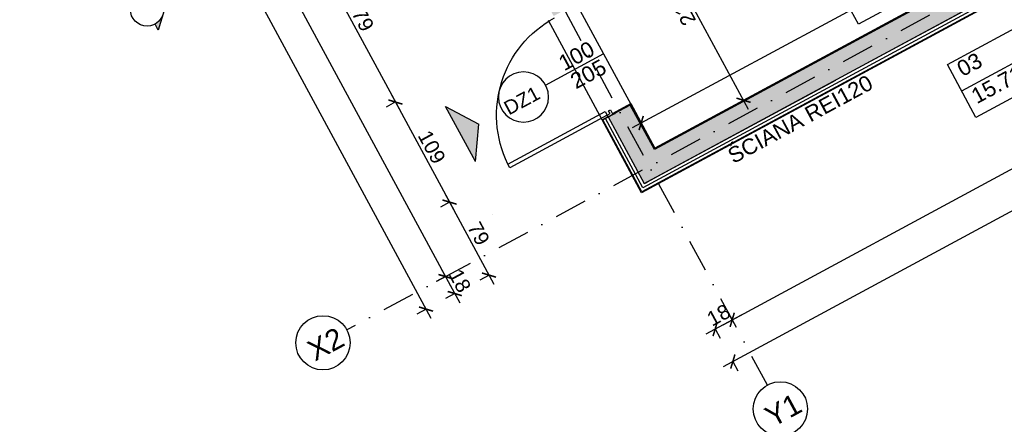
# Model space of a CAD drawing. Header units: millimetres. Extents: x -667476 to -405070, y -32043 to 330643.
# Tile 15 of 55: x -491386 to -481955, y 41911 to 45789. Entities that reach past the tile are written whole.
import ezdxf
from ezdxf.enums import TextEntityAlignment as Align

# ---------------------------------------------------------------- set-up
doc = ezdxf.new("R2010")
doc.units = ezdxf.units.MM
doc.header["$LTSCALE"] = 10
doc.linetypes.add('B0301', pattern=[25, 12.5, -6.25, 0, -6.25])
doc.linetypes.add('DASHDOT', pattern=[25.4, 12.7, -6.35, 0, -6.35])
for name, color, linetype in [('01-konstukcja', 7, 'Continuous'), ('01-warstwy scian', 252, 'Continuous'), ('02 - drzwi', 252, 'Continuous'), ('02 - drzwi widok', 252, 'Continuous'), ('02-element ponizej', 250, 'Continuous'), ('02-elementy wyposazenia', 250, 'Continuous'), ('04 - hatch sciany', 250, 'Continuous'), ('05 - grafika', 251, 'Continuous'), ('05 - osie', 1, 'DASHDOT'), ('05 - tekst', 1, 'Continuous'), ('05 - tekst 01', 1, 'Continuous'), ('05-grafika', 251, 'Continuous'), ('05-osie', 1, 'DASHDOT'), ('05-przekroj', 3, 'Continuous'), ('05-tekst', 1, 'Continuous'), ('05-wymiary', 3, 'Continuous'), ('05-wymiary PB', 3, 'Continuous')]:
    doc.layers.add(name, color=color, linetype=linetype)
doc.layers.add('05-powierzchnia', color=4, linetype='Continuous', plot=False)
doc.styles.add('1-100', font='arial.ttf', dxfattribs={"height": 200})
doc.styles.add('1-50', font='arial.ttf', dxfattribs={"height": 100})
doc.styles.get("Standard").update_dxf_attribs({"font": 'arial.ttf'})
doc.linetypes.add('BATTING', pattern='A,0.0001,-0.1,[134,ltypeshp.shx,S=0.1,R=0,X=-0.1,Y=0],-0.2,[134,ltypeshp.shx,S=0.1,R=180,X=0.1,Y=0],-0.1', length=0.4001)
doc.dimstyles.new('1-100', dxfattribs={"dimtxt": 140, "dimasz": 100, "dimexe": 100, "dimexo": 300, "dimgap": 30, "dimtad": 1, "dimdec": 0, "dimlfac": 0.1, "dimtxsty": 'Standard', "dimblk": 'ARCHTICK', "dimcen": 0.09, "dimdle": 100, "dimclre": 252, "dimadec": 0, "dimazin": 0, "dimtfac": 1, "dimtdec": 0, "dimtmove": 0, "dimatfit": 3, "dimfxl": 1, "dimfxlon": 1, "dimarcsym": 0})

# ---------------------------------------------------------------- blocks, each defined once
blk = doc.blocks.new('Symbol wejścia 13_11_2', base_point=(75241.53, 2955.62))
at = {"layer": '05 - grafika', "linetype": 'Continuous'}
blk.add_hatch(color=256, dxfattribs=at).paths.add_polyline_path([(75241.53, 2955.62), (75301.53, 2955.62), (75271.53, 2935.62)], flags=0)
at = {"layer": '05 - grafika'}
for p, q in [((75241.53, 2955.62), (75301.53, 2955.62)), ((75241.53, 2955.62), (75271.53, 2935.62)), ((75301.53, 2955.62), (75271.53, 2935.62))]:
    blk.add_line(p, q, dxfattribs=at)
blk = doc.blocks.new('rozeta')
at = {"layer": '05-przekroj'}
h = blk.add_hatch(color=256, dxfattribs=at)
h.paths.add_polyline_path([(-113.4, -113.4), (-226.7, -226.7), (-160.3, -226.7, -0.198912)])
h.paths.add_polyline_path([(0, 0), (-113.4, -113.4, -0.414214), (113.4, -113.4)])
h.paths.add_polyline_path([(113.4, -113.4, -0.198912), (160.3, -226.7), (226.7, -226.7)])
for points in [[(-160.3, -226.7), (-226.7, -226.7), (0, 0), (226.7, -226.7)], [(226.7, -226.7), (160.3, -226.7)]]:
    blk.add_lwpolyline(points, dxfattribs=at)
blk.add_circle((0, -226.7), 160.3, dxfattribs=at)
blk = doc.blocks.new('jlkjlkjl')
at = {"layer": '05-grafika'}
blk.add_lwpolyline([(-615.7, 213.7), (1300.7, 213.7), (1300.7, -213.7), (-615.7, -213.7)], close=True, dxfattribs=at)
for points in [[(0, -213.7), (0, 213.7)], [(-615.7, 0), (1300.7, 0)]]:
    blk.add_lwpolyline(points, dxfattribs=at)
at = {"layer": '05-tekst', "style": '1-50', "flags": 12}
for tag, p in [('NR', (-563.8, 50.3)), ('POMIESZCZENIE', (53.1, 49.1)), ('POW', (-566.3, -167.7)), ('NAWIERZCHNIA', (53.4, -166.8))]:
    blk.add_attdef(tag, p, '', height=100, dxfattribs=at)
blk = doc.blocks.new('ozn osi')
at = {"layer": '05-grafika'}
blk.add_circle((0, 160.3), 130, dxfattribs=at)
at = {"layer": '05-osie', "style": '1-50', "flags": 12}
blk.add_attdef('NUMER_OSI', (-60, 203.5), '', height=100, rotation=270, dxfattribs=at)
blk = doc.blocks.new('drzwi opis')
at = {"layer": '05-grafika'}
blk.add_lwpolyline([(423.9, 0), (0, 0)], dxfattribs=at)
blk.add_circle((584.2, 0), 160.3, dxfattribs=at)
at = {"layer": '05-tekst', "style": '1-50', "flags": 12}
for tag, p in [('SZEROKOSC', (36.3, 20.5)), ('NAZWA', (498.6, -59.8)), ('WYSOKOSC', (36.3, -116.9))]:
    blk.add_attdef(tag, p, '', height=100, dxfattribs=at)
blk = doc.blocks.new('_ArchTick')
at = {"color": 0, "linetype": 'ByBlock', "const_width": 0.15}
blk.add_lwpolyline([(-0.5, -0.5), (0.5, 0.5)], dxfattribs=at)
blk = doc.blocks.new('*D558')
at = {"layer": '05-wymiary', "color": 0, "lineweight": -2, "transparency": 16777216}
blk.add_line((-478764.6, 48402.5), (-485521, 44751), dxfattribs=at)
at = {"layer": '05-wymiary', "color": 252, "lineweight": -2, "transparency": 16777216}
for p, q in [((-478852.5, 48354.9), (-478900.1, 48442.9)), ((-485433, 44798.5), (-485480.5, 44886.5))]:
    blk.add_line(p, q, dxfattribs=at)
at = {"layer": 'Defpoints', "color": 0, "transparency": 16777216}
for p in [(-478722.2, 48113.8), (-485433, 44798.5), (-485302.7, 44557.4)]:
    blk.add_point(p, dxfattribs=at)
at = {"layer": '05-wymiary', "color": 0, "lineweight": -2, "transparency": 16777216, "xscale": 100, "yscale": 100, "zscale": 100}
for p, rotation in [((-478852.5, 48354.9), 28.38890749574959), ((-485433, 44798.5), 208.3889074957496)]:
    blk.add_blockref('_ArchTick', p, dxfattribs=dict(at, rotation=rotation))
at = {"layer": '05-wymiary', "color": 0, "transparency": 16777216, "insert": (-482191, 46666), "char_height": 140, "attachment_point": 5, "rotation": 28.38891}
blk.add_mtext('748', dxfattribs=at)
blk = doc.blocks.new('*D559')
at = {"layer": '05-wymiary', "color": 0, "lineweight": -2, "transparency": 16777216}
blk.add_line((-484405.3, 44928.7), (-485498.8, 46952.1), dxfattribs=at)
at = {"layer": '05-wymiary', "color": 252, "lineweight": -2, "transparency": 16777216}
for p, q in [((-485452.2, 46863.7), (-485363.3, 46911.7)), ((-484453.7, 45016.2), (-484364.9, 45064.2))]:
    blk.add_line(p, q, dxfattribs=at)
at = {"layer": 'Defpoints', "color": 0, "transparency": 16777216}
for p in [(-485451.3, 46864.2), (-486301.1, 46404.9), (-485302.7, 44557.4)]:
    blk.add_point(p, dxfattribs=at)
at = {"layer": '05-wymiary', "color": 0, "lineweight": -2, "transparency": 16777216, "xscale": 100, "yscale": 100, "zscale": 100}
for p, rotation in [((-485451.3, 46864.2), 118.3889074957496), ((-484452.8, 45016.7), 298.3889074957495)]:
    blk.add_blockref('_ArchTick', p, dxfattribs=dict(at, rotation=rotation))
at = {"layer": '05-wymiary', "color": 0, "transparency": 16777216, "insert": (-485041.3, 45892.2), "char_height": 140, "attachment_point": 5, "rotation": 118.38891}
blk.add_mtext('210', dxfattribs=at)
blk = doc.blocks.new('*D663')
at = {"layer": '05-wymiary', "color": 0, "lineweight": -2, "transparency": 16777216}
blk.add_line((-490982.6, 50126.6), (-487259.8, 43238.2), dxfattribs=at)
at = {"layer": '05-wymiary', "color": 252, "lineweight": -2, "transparency": 16777216}
for p, q in [((-490934.2, 50039.1), (-491023.1, 49991.1)), ((-487306.5, 43326.7), (-487395.4, 43278.6))]:
    blk.add_line(p, q, dxfattribs=at)
at = {"layer": 'Defpoints', "color": 0, "transparency": 16777216}
for p in [(-489145.7, 51005.7), (-485355.2, 44381.2), (-487307.4, 43326.2)]:
    blk.add_point(p, dxfattribs=at)
at = {"layer": '05-wymiary', "color": 0, "lineweight": -2, "transparency": 16777216, "xscale": 100, "yscale": 100, "zscale": 100}
for p, rotation in [((-490935.1, 50038.6), 118.3889074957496), ((-487307.4, 43326.2), 298.3889074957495)]:
    blk.add_blockref('_ArchTick', p, dxfattribs=dict(at, rotation=rotation))
at = {"layer": '05-wymiary', "color": 0, "transparency": 16777216, "insert": (-489031.9, 46730.7), "char_height": 140, "attachment_point": 5, "rotation": 298.38891}
blk.add_mtext('763', dxfattribs=at)
blk = doc.blocks.new('*D664')
at = {"layer": '05-wymiary', "color": 0, "lineweight": -2, "transparency": 16777216}
blk.add_line((-487354.1, 43414.6), (-487171, 43075.9), dxfattribs=at)
at = {"layer": '05-wymiary', "color": 252, "lineweight": -2, "transparency": 16777216}
for p, q in [((-487305.6, 43327.1), (-487394.5, 43279.1)), ((-487217.7, 43164.4), (-487306.5, 43116.4))]:
    blk.add_line(p, q, dxfattribs=at)
at = {"layer": 'Defpoints', "color": 0, "transparency": 16777216}
for p in [(-485355.2, 44381.2), (-485430, 44130.5), (-487218.5, 43163.9)]:
    blk.add_point(p, dxfattribs=at)
at = {"layer": '05-wymiary', "color": 0, "lineweight": -2, "transparency": 16777216, "xscale": 100, "yscale": 100, "zscale": 100}
for p, rotation in [((-487306.5, 43326.7), 118.3889074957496), ((-487218.5, 43163.9), 298.3889074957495)]:
    blk.add_blockref('_ArchTick', p, dxfattribs=dict(at, rotation=rotation))
at = {"layer": '05-wymiary', "color": 0, "transparency": 16777216, "insert": (-487169.7, 43286.9), "char_height": 140, "attachment_point": 5, "rotation": 298.38891}
blk.add_mtext('18', dxfattribs=at)
blk = doc.blocks.new('*D667')
at = {"layer": '05-wymiary', "color": 0, "lineweight": -2, "transparency": 16777216}
blk.add_line((-488687.3, 46665.2), (-487739.4, 44911.4), dxfattribs=at)
at = {"layer": '05-wymiary', "color": 252, "lineweight": -2, "transparency": 16777216}
for p, q in [((-488638.8, 46577.7), (-488727.7, 46529.6)), ((-487786.1, 44999.9), (-487875, 44951.8))]:
    blk.add_line(p, q, dxfattribs=at)
at = {"layer": 'Defpoints', "color": 0, "transparency": 16777216}
for p in [(-487179, 47366.6), (-486326.3, 45788.8), (-487787, 44999.4)]:
    blk.add_point(p, dxfattribs=at)
at = {"layer": '05-wymiary', "color": 0, "lineweight": -2, "transparency": 16777216, "xscale": 100, "yscale": 100, "zscale": 100}
for p, rotation in [((-488639.7, 46577.2), 118.3889074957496), ((-487787, 44999.4), 298.3889074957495)]:
    blk.add_blockref('_ArchTick', p, dxfattribs=dict(at, rotation=rotation))
at = {"layer": '05-wymiary', "color": 0, "transparency": 16777216, "insert": (-488124.1, 45836.5), "char_height": 140, "attachment_point": 5, "rotation": 298.38891}
blk.add_mtext('179', dxfattribs=at)
blk = doc.blocks.new('*D668')
at = {"layer": '05-wymiary', "color": 0, "lineweight": -2, "transparency": 16777216}
blk.add_line((-487834.5, 45087.4), (-487221.2, 43952.5), dxfattribs=at)
at = {"layer": '05-wymiary', "color": 252, "lineweight": -2, "transparency": 16777216}
for p, q in [((-487786.1, 44999.9), (-487875, 44951.8)), ((-487267.9, 44040.9), (-487356.7, 43992.9))]:
    blk.add_line(p, q, dxfattribs=at)
at = {"layer": 'Defpoints', "color": 0, "transparency": 16777216}
for p in [(-486326.3, 45788.8), (-485808, 44829.9), (-487268.7, 44040.5)]:
    blk.add_point(p, dxfattribs=at)
at = {"layer": '05-wymiary', "color": 0, "lineweight": -2, "transparency": 16777216, "xscale": 100, "yscale": 100, "zscale": 100}
for p, rotation in [((-487787, 44999.4), 118.3889074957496), ((-487268.7, 44040.5), 298.3889074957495)]:
    blk.add_blockref('_ArchTick', p, dxfattribs=dict(at, rotation=rotation))
at = {"layer": '05-wymiary', "color": 0, "transparency": 16777216, "insert": (-487438.6, 44568.2), "char_height": 140, "attachment_point": 5, "rotation": 298.38891}
blk.add_mtext('109', dxfattribs=at)
blk = doc.blocks.new('*D669')
at = {"layer": '05-wymiary', "color": 252, "lineweight": -2, "transparency": 16777216}
for p, q in [((-487267.9, 44040.9), (-487356.7, 43992.9)), ((-486889.9, 43341.5), (-486978.7, 43293.5))]:
    blk.add_line(p, q, dxfattribs=at)
at = {"layer": '05-wymiary', "color": 0, "lineweight": -2, "transparency": 16777216}
blk.add_line((-487316.3, 44128.4), (-486843.2, 43253.1), dxfattribs=at)
at = {"layer": 'Defpoints', "color": 0, "transparency": 16777216}
for p in [(-485808, 44829.9), (-485430, 44130.5), (-486890.8, 43341.1)]:
    blk.add_point(p, dxfattribs=at)
at = {"layer": '05-wymiary', "color": 0, "lineweight": -2, "transparency": 16777216, "xscale": 100, "yscale": 100, "zscale": 100}
for p, rotation in [((-487268.7, 44040.5), 118.3889074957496), ((-486890.8, 43341.1), 298.3889074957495)]:
    blk.add_blockref('_ArchTick', p, dxfattribs=dict(at, rotation=rotation))
at = {"layer": '05-wymiary', "color": 0, "transparency": 16777216, "insert": (-486990.5, 43739), "char_height": 140, "attachment_point": 5, "rotation": 298.38891}
blk.add_mtext('79', dxfattribs=at)
blk = doc.blocks.new('*D670')
at = {"layer": '05-wymiary', "color": 0, "lineweight": -2, "transparency": 16777216}
blk.add_line((-491345.1, 50141), (-487446.4, 42927.1), dxfattribs=at)
at = {"layer": '05-wymiary', "color": 252, "lineweight": -2, "transparency": 16777216}
for p, q in [((-491296.7, 50053.5), (-491385.5, 50005.5)), ((-487493, 43015.6), (-487581.9, 42967.6))]:
    blk.add_line(p, q, dxfattribs=at)
at = {"layer": 'Defpoints', "color": 0, "transparency": 16777216}
for p in [(-489233.7, 51168.4), (-485430, 44130.5), (-487493.9, 43015.1)]:
    blk.add_point(p, dxfattribs=at)
at = {"layer": '05-wymiary', "color": 0, "lineweight": -2, "transparency": 16777216, "xscale": 100, "yscale": 100, "zscale": 100}
for p, rotation in [((-491297.5, 50053), 118.3889074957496), ((-487493.9, 43015.1), 298.3889074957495)]:
    blk.add_blockref('_ArchTick', p, dxfattribs=dict(at, rotation=rotation))
at = {"layer": '05-wymiary', "color": 0, "transparency": 16777216, "insert": (-489306.4, 46582.3), "char_height": 140, "attachment_point": 5, "rotation": 298.38891}
blk.add_mtext('800', dxfattribs=at)
blk = doc.blocks.new('*D671')
at = {"layer": '05-wymiary', "color": 0, "lineweight": -2, "transparency": 16777216}
blk.add_line((-484812.1, 42776.9), (-484473.4, 42959.9), dxfattribs=at)
at = {"layer": '05-wymiary', "color": 252, "lineweight": -2, "transparency": 16777216}
for p, q in [((-484560.9, 42911.5), (-484609, 43000.4)), ((-484724.6, 42825.3), (-484676.6, 42736.5))]:
    blk.add_line(p, q, dxfattribs=at)
at = {"layer": 'Defpoints', "color": 0, "transparency": 16777216}
for p in [(-485430, 44130.5), (-484561.4, 42912.4), (-484223.5, 42287.2)]:
    blk.add_point(p, dxfattribs=at)
at = {"layer": '05-wymiary', "color": 0, "lineweight": -2, "transparency": 16777216, "xscale": 100, "yscale": 100, "zscale": 100}
for p, rotation in [((-484561.4, 42912.4), 28.38890749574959), ((-484724.2, 42824.4), 208.3889074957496)]:
    blk.add_blockref('_ArchTick', p, dxfattribs=dict(at, rotation=rotation))
at = {"layer": '05-wymiary', "color": 0, "transparency": 16777216, "insert": (-484691, 42957.7), "char_height": 140, "attachment_point": 5, "rotation": 28.38891}
blk.add_mtext('18', dxfattribs=at)
blk = doc.blocks.new('*D672')
at = {"layer": '05-wymiary', "color": 0, "lineweight": -2, "transparency": 16777216}
blk.add_line((-484649.4, 42864.8), (-474541.2, 48327.8), dxfattribs=at)
at = {"layer": '05-wymiary', "color": 252, "lineweight": -2, "transparency": 16777216}
for p, q in [((-474628.7, 48279.4), (-474676.7, 48368.2)), ((-484560.9, 42911.5), (-484609, 43000.4))]:
    blk.add_line(p, q, dxfattribs=at)
at = {"layer": 'Defpoints', "color": 0, "transparency": 16777216}
for p in [(-474629.1, 48280.3), (-474291.2, 47655.1), (-484223.5, 42287.2)]:
    blk.add_point(p, dxfattribs=at)
at = {"layer": '05-wymiary', "color": 0, "lineweight": -2, "transparency": 16777216, "xscale": 100, "yscale": 100, "zscale": 100}
for p, rotation in [((-474629.1, 48280.3), 28.38890749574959), ((-484561.4, 42912.4), 208.3889074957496)]:
    blk.add_blockref('_ArchTick', p, dxfattribs=dict(at, rotation=rotation))
at = {"layer": '05-wymiary', "color": 0, "transparency": 16777216, "insert": (-479643.5, 45685.6), "char_height": 140, "attachment_point": 5, "rotation": 28.38891}
blk.add_mtext('1129', dxfattribs=at)
blk = doc.blocks.new('*D674')
at = {"layer": '05-wymiary', "color": 0, "lineweight": -2, "transparency": 16777216}
blk.add_line((-484643.4, 42464.6), (-474209.6, 48103.5), dxfattribs=at)
at = {"layer": '05-wymiary', "color": 252, "lineweight": -2, "transparency": 16777216}
for p, q in [((-474298.1, 48056.8), (-474250.1, 47968)), ((-484555.9, 42513), (-484507.8, 42424.2))]:
    blk.add_line(p, q, dxfattribs=at)
at = {"layer": 'Defpoints', "color": 0, "transparency": 16777216}
for p in [(-475172.3, 49674.3), (-474297.6, 48055.9), (-485430, 44130.5)]:
    blk.add_point(p, dxfattribs=at)
at = {"layer": '05-wymiary', "color": 0, "lineweight": -2, "transparency": 16777216, "xscale": 100, "yscale": 100, "zscale": 100}
for p, rotation in [((-474297.6, 48055.9), 28.38890749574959), ((-484555.4, 42512.2), 208.3889074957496)]:
    blk.add_blockref('_ArchTick', p, dxfattribs=dict(at, rotation=rotation))
at = {"layer": '05-wymiary', "color": 0, "transparency": 16777216, "insert": (-479474.8, 45373.3), "char_height": 140, "attachment_point": 5, "rotation": 28.38891}
blk.add_mtext('1166', dxfattribs=at)

msp = doc.modelspace()

# ---------------------------------------------------------------- hatches: boundary and pattern name
at = {"layer": '04 - hatch sciany'}
h = msp.add_hatch(color=256, dxfattribs=at)
h.dxf.hatch_style = 1
h.paths.add_polyline_path([(-476128, 51306.1), (-476947.5, 52822.3), (-477158.6, 52708.2), (-476339.2, 51192)])
h.paths.add_polyline_path([(-475260.3, 49700.6), (-475605, 50338.4), (-475816.2, 50224.3), (-475585.6, 49797.6), (-485306.7, 44543.9), (-485537.3, 44970.5), (-485748.5, 44856.4), (-485403.8, 44218.6), (-483569.6, 45209.9), (-483569.6, 45209.9), (-483437.6, 45281.2), (-483437.6, 45281.2), (-477235.4, 48633.2), (-477103.5, 48704.5), (-477103.5, 48704.5)])
h.paths.add_polyline_path([(-486060.3, 45938.2), (-486879.8, 47454.5), (-487090.9, 47340.4), (-486271.5, 45824.1)])
h.paths.add_polyline_path([(-478614.7, 55907.2), (-478693.9, 55864.4), (-478765.2, 55996.3), (-478686, 56039.1), (-479002.2, 56624.1), (-479325.9, 56449.2), (-479211.8, 56238), (-479099.2, 56298.9), (-478646.8, 55461.8), (-478435.7, 55575.9)])
h.paths.add_polyline_path([(-488829.4, 50557.1), (-488750.2, 50599.9), (-488678.9, 50468), (-488758.1, 50425.2), (-488579.1, 50093.9), (-488367.9, 50208.1), (-488820.3, 51045.1), (-488707.7, 51106), (-488821.8, 51317.1), (-489145.6, 51142.2)])

# ---------------------------------------------------------------- linework, layer by layer
at = {"layer": '01-konstukcja'}
for points in [[(-477103.5, 48704.5), (-475260.3, 49700.6), (-475605, 50338.4), (-475816.2, 50224.3), (-475585.6, 49797.6), (-485306.7, 44543.9), (-485537.3, 44970.5), (-485748.5, 44856.4), (-485403.8, 44218.6), (-483437.6, 45281.2)], [(-483437.6, 45281.2), (-477103.5, 48704.5)]]:
    msp.add_lwpolyline(points, dxfattribs=at)
at = {"layer": '01-warstwy scian'}
for p, q in [((-483437.6, 45281.2), (-481957.8, 46081)), ((-485119.6, 44372.2), (-483569.6, 45209.9)), ((-485757.3, 44851.7), (-485686.9, 44889.7)), ((-485748.5, 44856.4), (-485403.8, 44218.6)), ((-485377.4, 44232.9), (-485119.6, 44372.2)), ((-485395, 44223.4), (-485377.4, 44232.9))]:
    msp.add_line(p, q, dxfattribs=at)
for points in [[(-475607.4, 50342.8), (-475550.2, 50373.7), (-475172.3, 49674.3), (-485430, 44130.5), (-485808, 44829.9), (-485750.8, 44860.8)], [(-475605, 50338.4), (-475552.3, 50366.9), (-475179, 49676.3), (-485428, 44137.3), (-485801.2, 44827.9), (-485748.5, 44856.4)], [(-485709.2, 44889), (-485533.3, 44984.1), (-485302.7, 44557.4), (-478722.2, 48113.8), (-479720.7, 49961.3)]]:
    msp.add_lwpolyline(points, dxfattribs=at)
at = {"layer": '01-warstwy scian', "linetype": 'BATTING', "ltscale": 7}
msp.add_lwpolyline([(-475578.7, 50352.7), (-475219.7, 49688.5), (-485415.9, 44177.9), (-485774.9, 44842.2)], dxfattribs=at)
at = {"layer": '02 - drzwi'}
for p, q in [((-486709.5, 44405.2), (-485777, 44909.2)), ((-485777, 44909.2), (-485758, 44874)), ((-485745.8, 44914.7), (-485728.2, 44924.2)), ((-485731.6, 44888.3), (-485745.8, 44914.7)), ((-485686.9, 44889.7), (-485739.7, 44861.2)), ((-485728.2, 44924.2), (-485704.5, 44880.2)), ((-485758, 44874), (-486690.5, 44370)), ((-485758, 44874), (-485731.6, 44888.3)), ((-485748.5, 44856.4), (-485758, 44874)), ((-486690.5, 44370), (-486709.5, 44405.2))]:
    msp.add_line(p, q, dxfattribs=at)
msp.add_point((-485686.9, 44889.7), dxfattribs=at)
msp.add_point((-485686.9, 44889.7), dxfattribs=at)
msp.add_point((-485686.9, 44889.7), dxfattribs=at)
at = {"layer": '02 - drzwi widok', "extrusion": (0, 0, -1)}
msp.add_ellipse((-485758, 44874), major_axis=(-303, -1015.8), ratio=1, start_param=0.823143, end_param=2.356194, dxfattribs=at)
at = {"layer": '02-element ponizej'}
msp.add_lwpolyline([(-485808, 44829.9), (-486321.5, 45780)], dxfattribs=at)
at = {"layer": '02-elementy wyposazenia'}
for p, q in [((-482297.1, 46315.4), (-483352.7, 45744.8)), ((-483352.7, 45744.8), (-483638, 46272.7))]:
    msp.add_line(p, q, dxfattribs=at)
at = {"layer": '05 - osie', "ltscale": 5}
msp.add_line((-486854.5, 43917.4), (-486854.5, 43917.4), dxfattribs=at)
at = {"layer": '05-osie', "linetype": 'B0301', "ltscale": 2.5}
for p, q in [((-484223.5, 42287.2), (-490240.2, 53419.9)), ((-472224, 51478), (-488252.2, 42815.6))]:
    msp.add_line(p, q, dxfattribs=at)
at = {"layer": '05-powierzchnia'}
msp.add_lwpolyline([(-486301.1, 46404.9), (-479720.7, 49961.3), (-478722.2, 48113.8), (-485302.7, 44557.4)], close=True, dxfattribs=at)

# ---------------------------------------------------------------- block references
at = {"layer": '05 - grafika', "xscale": 9.999999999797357, "yscale": 9.999999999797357, "zscale": 9.999999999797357, "rotation": 118.3889074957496}
msp.add_blockref('Symbol wejścia 13_11_2', (-487020.7, 44428.7), dxfattribs=at)
at = {"layer": '05 - osie'}
ref = msp.add_blockref('ozn osi', (-488328.5, 42409.9), dxfattribs=dict(at, xscale=1.999999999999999, yscale=1.999999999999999, zscale=1.999999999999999, rotation=28.38890749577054))
ref.add_attrib('NUMER_OSI', 'X2', dxfattribs={"height": 200, "rotation": 28.38891, "style": '1-50'}).set_placement((-488407, 42592.1), align=Align.CENTER)
ref = msp.add_blockref('ozn osi', (-483947.5, 41776.4), dxfattribs=dict(at, xscale=1.999999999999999, yscale=1.999999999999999, zscale=1.999999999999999, rotation=28.38890749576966))
ref.add_attrib('NUMER_OSI', 'Y1', dxfattribs={"height": 200, "rotation": 28.38891, "style": '1-50'}).set_placement((-484025.9, 41958.5), align=Align.CENTER)
at = {"layer": '05-tekst'}
ref = msp.add_blockref('jlkjlkjl', (-481632.3, 45500.8), dxfattribs=dict(at, xscale=1.350067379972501, yscale=1.350067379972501, zscale=1.350067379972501, rotation=28.38890749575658))
ref.add_attrib('POW', '15.71m²', dxfattribs={"layer": '05 - tekst 01', "height": 150, "rotation": 28.38891, "style": '1-50'}).set_placement((-482197.3, 44938.1), align=Align.BOTTOM_LEFT)
ref.add_attrib('NR', '03', dxfattribs={"layer": '05 - tekst 01', "height": 150, "rotation": 28.38891, "style": '1-50'}).set_placement((-482334.2, 45198.6), align=Align.BOTTOM_LEFT)
ref.add_attrib('NAWIERZCHNIA', 'gres', dxfattribs={"layer": '05 - tekst 01', "height": 150, "rotation": 28.38891, "style": '1-50'}).set_placement((-481461.8, 45336.9), align=Align.BOTTOM_LEFT)
ref.add_attrib('POMIESZCZENIE', 'pom.techniczne', dxfattribs={"layer": '05 - tekst 01', "height": 150, "rotation": 28.38891, "style": '1-50'}).set_placement((-481600.8, 45593.1), align=Align.BOTTOM_LEFT)
ref = msp.add_blockref('drzwi opis', (-485789.4, 45464.2), dxfattribs=dict(at, xscale=-1.5, yscale=1.5, zscale=1.5, rotation=28.38890749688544))
ref.add_attrib('NAZWA', 'DZ1', (-486700.5, 44869.9), dxfattribs={"layer": '05 - tekst 01', "height": 135, "rotation": 28.38891, "style": '1-50'})
ref.add_attrib('SZEROKOSC', '100', (-486170.7, 45293.1), dxfattribs={"layer": '05 - tekst 01', "height": 150, "rotation": 28.38891, "style": '1-50'})
ref.add_attrib('WYSOKOSC', '205', (-486058.1, 45119.8), dxfattribs={"layer": '05 - tekst 01', "height": 150, "rotation": 28.38891, "style": '1-50'})
at = {"layer": '05-wymiary PB', "rotation": 298.3889074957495}
msp.add_blockref('rozeta', (-489966.1, 45996.2), dxfattribs=at)

# ---------------------------------------------------------------- texts
at = {"layer": '05 - tekst', "insert": (-484621.7, 44536.3), "char_height": 150, "width": 3076.727, "attachment_point": 1, "rotation": 28.38891, "style": '1-100'}
msp.add_mtext('ŚCIANA REI120', dxfattribs=at)

# ---------------------------------------------------------------- dimensions: what is measured, and where the dimension line sits
at = {"layer": '05-wymiary'}
for base, p1, p2, angle, picture, middle in [((-487493.9, 43015.1), (-489233.7, 51168.4), (-485430, 44130.5), 298.38891, '*D670', (-489306.4, 46582.3)), ((-474297.6, 48055.9), (-485430, 44130.5), (-475172.3, 49674.3), 28.38891, '*D674', (-479474.8, 45373.3)), ((-485433, 44798.5), (-478722.2, 48113.8), (-485302.7, 44557.4), 28.38891, '*D558', (-482191, 46666)), ((-485451.3, 46864.2), (-485302.7, 44557.4), (-486301.1, 46404.9), 118.38891, '*D559', (-485041.3, 45892.2))]:
    dim = msp.add_linear_dim(base=base, p1=p1, p2=p2, angle=angle, dimstyle='1-100', dxfattribs=at)
    dim.commit()
    dim.dimension.update_dxf_attribs({"geometry": picture, "text_midpoint": middle})
for base, p1, p2, angle, picture, middle in [((-487307.4, 43326.2), (-489145.7, 51005.7), (-485355.2, 44381.2), 298.38891, '*D663', (-489031.9, 46730.7)), ((-474629.1, 48280.3), (-484223.5, 42287.2), (-474291.2, 47655.1), 28.38891, '*D672', (-479643.5, 45685.6)), ((-487787, 44999.4), (-487179, 47366.6), (-486326.3, 45788.8), 298.38891, '*D667', (-488124.1, 45836.5)), ((-487268.7, 44040.5), (-486326.3, 45788.8), (-485808, 44829.9), 298.38891, '*D668', (-487438.6, 44568.2)), ((-486890.7534, 43341.0745), (-485808.0199, 44829.9109), (-485430.034, 44130.5171), 298.38891, '*D669', (-486990.4701, 43739.0206))]:
    dim = msp.add_linear_dim(base=base, p1=p1, p2=p2, angle=angle, dimstyle='1-100', override={"dimtmove": 1}, dxfattribs=at)
    dim.commit()
    dim.dimension.update_dxf_attribs({"geometry": picture, "text_midpoint": middle})
dim = msp.add_linear_dim(base=(-487218.5, 43163.9), p1=(-485355.2, 44381.2), p2=(-485430, 44130.5), angle=298.38891, dimstyle='1-100', override={"dimtmove": 1}, dxfattribs=at)
dim.commit()
dim.dimension.update_dxf_attribs({"geometry": '*D664', "text_midpoint": (-487259, 43238.7), "dimtype": 160})
dim = msp.add_linear_dim(base=(-484561.408, 42912.3851), p1=(-485430.034, 44130.5171), p2=(-484223.5183, 42287.182), angle=28.38891, dimstyle='1-100', dxfattribs=at)
dim.commit()
dim.dimension.update_dxf_attribs({"geometry": '*D671', "text_midpoint": (-484642.784, 42868.4056), "dimtype": 160})

doc.saveas('drawing.dxf')
